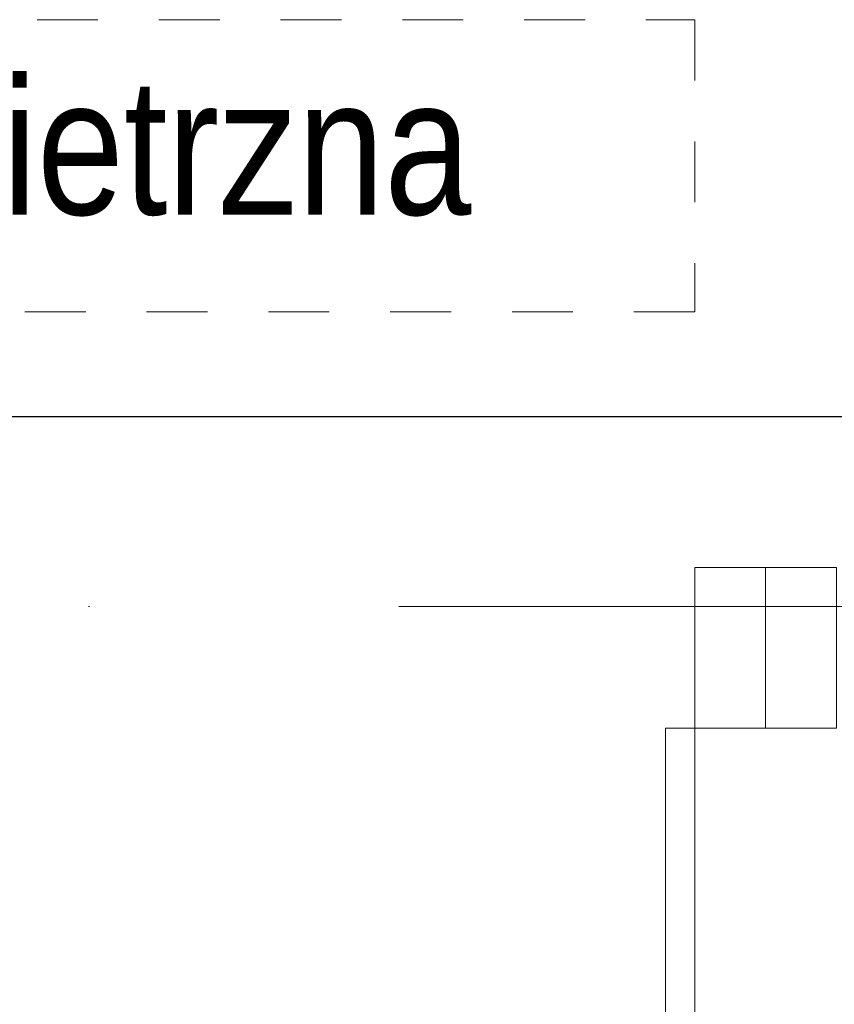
# Model space of a CAD drawing. Header units: metres. Extents: x 10441 to 19716, y -6570 to 1447.
# Tile 78 of 136: x 16939 to 17022, y -4282 to -4181. Entities that reach past the tile are written whole.
import ezdxf
from ezdxf.enums import TextEntityAlignment as Align

# ---------------------------------------------------------------- set-up
doc = ezdxf.new("R2010")
doc.units = ezdxf.units.M
doc.header["$MEASUREMENT"] = 0
doc.linetypes.add('8', pattern=[0.5, 0.25, -0.25])
doc.linetypes.add('DASHDOT', pattern=[25.4, 12.7, -6.35, 0, -6.35])
for name, color, linetype, lineweight in [('#elektryczne', 8, 'Continuous', 20), ('A_DRZWI', 8, 'Continuous', 5), ('A_OPISY', 8, 'Continuous', 18), ('A_OSIE', 8, 'Continuous', 13), ('A_OZACZENIE DRZWI', 8, 'Continuous', 13), ('A_OZNACZENIA OKIEN', 8, 'Continuous', 13), ('A_WYPOSAZENIE', 8, 'Continuous', 5), ('EB_CCTV', 4, 'Continuous', 5)]:
    doc.layers.add(name, color=color, linetype=linetype, lineweight=lineweight)
doc.styles.add('GENERATED_STYLE_2', font='ARIALN.TTF')
doc.styles.add('m1_romans', font='romans.shx', dxfattribs={"width": 0.8})

# ---------------------------------------------------------------- blocks, each defined once
blk = doc.blocks.new('podkład')
at = {"layer": 'A_DRZWI', "color": 8, "ltscale": 2}
blk.add_line((12833.02, -2008.7), (12833.02, -1992.2), dxfattribs=at)
for points in [[(12825.75, -1992.2), (12840.3, -1992.2), (12840.3, -2008.7), (12825.75, -2008.7)], [(12825.75, -2096.7), (12822.75, -2096.7), (12822.75, -2008.7), (12825.75, -2008.7)]]:
    blk.add_lwpolyline(points, close=True, dxfattribs=at)
blk.add_arc((12822.05, -2010.35), 86.32, 178.9011, 270.4638, dxfattribs=at)
at = {"layer": 'A_OSIE', "color": 8, "linetype": 'DASHDOT', "ltscale": 5}
blk.add_line((14256.99, -1996.2), (10108.73, -1996.2), dxfattribs=at)
at = {"layer": 'A_WYPOSAZENIE', "color": 8, "linetype": '8', "ltscale": 25}
for p, q in [((12645.75, -1935.94), (12825.75, -1935.94)), ((12825.75, -1935.94), (12825.75, -1965.94)), ((12825.75, -1965.94), (12645.75, -1965.94))]:
    blk.add_line(p, q, dxfattribs=at)
at = {"layer": 'A_OPISY', "color": 8, "linetype": 'Continuous', "lineweight": 18, "style": 'GENERATED_STYLE_2'}
blk.add_text('Kurtyna powietrzna', height=14, dxfattribs=at).set_placement((12665.55, -1955.96))
at = {"layer": 'A_OZACZENIE DRZWI', "color": 8, "ltscale": 0.1, "style": 'm1_romans', "width": 0.8}
for rotation, p in [(98.4861, (12735.07, -773.13)), (360, (12573.8, -1012.7)), (90, (11565.29, -1150.14)), (90, (11872.29, -1150.14)), (90, (12230.03, -1245.64)), (90, (12385.87, -1249.44)), (90, (11565.29, -1370.89)), (90, (11872.29, -1370.89)), (90, (12230.03, -1370.89)), (90, (12389.3, -1370.89)), (90, (11748.79, -1556.15)), (90, (11986.6, -1556.15)), (90, (12389.3, -1556.15)), (360, (12235.05, -1664.2)), (360, (12235.05, -1880.2)), (90, (11745.78, -2001.94))]:
    blk.add_attdef('SZEROKOSC', text='', height=10, rotation=rotation, dxfattribs=at).set_placement(p, align=Align.BOTTOM_CENTER)
for rotation, p in [(98.4861, (12738.56, -773.47)), (360, (12572.95, -1016.09)), (90, (11568.68, -1150.99)), (90, (11875.68, -1150.99)), (90, (12233.42, -1246.49)), (90, (12389.27, -1250.29)), (90, (11568.68, -1371.74)), (90, (11875.68, -1371.74)), (90, (12233.42, -1371.74)), (90, (12392.69, -1371.74)), (90, (11752.19, -1557)), (90, (11990, -1557)), (90, (12392.69, -1557)), (360, (12234.2, -1667.59)), (360, (12234.2, -1883.59)), (90, (11749.18, -2002.79))]:
    blk.add_attdef('WYSOKOSC', text='', height=10, rotation=rotation, dxfattribs=at).set_placement(p, align=Align.TOP_CENTER)
at = {"layer": 'A_OZNACZENIA OKIEN', "color": 8, "ltscale": 0.1, "style": 'm1_romans', "width": 0.8}
for rotation, p in [(278.8676, (13403.28, -587.56)), (278.8676, (13013.44, -645.27)), (278.8676, (12475.3, -724.92)), (278.8676, (12253.72, -757.72)), (0, (14011.09, -903.42)), (278.8676, (11051.11, -935.72)), (278.8676, (10670.26, -992.09)), (0, (14011.09, -1578.09)), (90, (10823, -2081.55)), (90, (11208, -2081.55)), (90, (11974, -2081.55)), (90, (13179.19, -2081.55)), (90, (13543.19, -2081.55))]:
    blk.add_attdef('WYSOKOSC', text='', height=10, rotation=rotation, dxfattribs=at).set_placement(p, align=Align.TOP_CENTER)
for rotation, p in [(278.8676, (13373.71, -593.04)), (278.8676, (12983.87, -650.74)), (278.8676, (12445.73, -730.4)), (278.8676, (12224.15, -763.19)), (0, (14017.48, -900.03)), (278.8676, (11021.54, -941.2)), (278.8676, (10640.69, -997.57)), (0, (14017.48, -1574.7)), (90, (10819.6, -2080.7)), (90, (11204.6, -2080.7)), (90, (11970.6, -2080.7)), (90, (13175.8, -2080.7)), (90, (13539.8, -2080.7))]:
    blk.add_attdef('SZEROKOSC', text='', height=10, rotation=rotation, dxfattribs=at).set_placement(p, align=Align.BOTTOM_CENTER)

msp = doc.modelspace()

# ---------------------------------------------------------------- linework, layer by layer
at = {"layer": 'EB_CCTV', "color": 4, "linetype": 'Continuous', "lineweight": 30}
msp.add_lwpolyline([(16775.67, -4221.48), (17066.67, -4221.48)], dxfattribs=at)

# ---------------------------------------------------------------- block references
at = {"layer": '#elektryczne', "color": 8, "linetype": 'Continuous', "lineweight": 18}
msp.add_blockref('podkład', (4182.37, -2244.78), dxfattribs=at)

doc.saveas('drawing.dxf')
